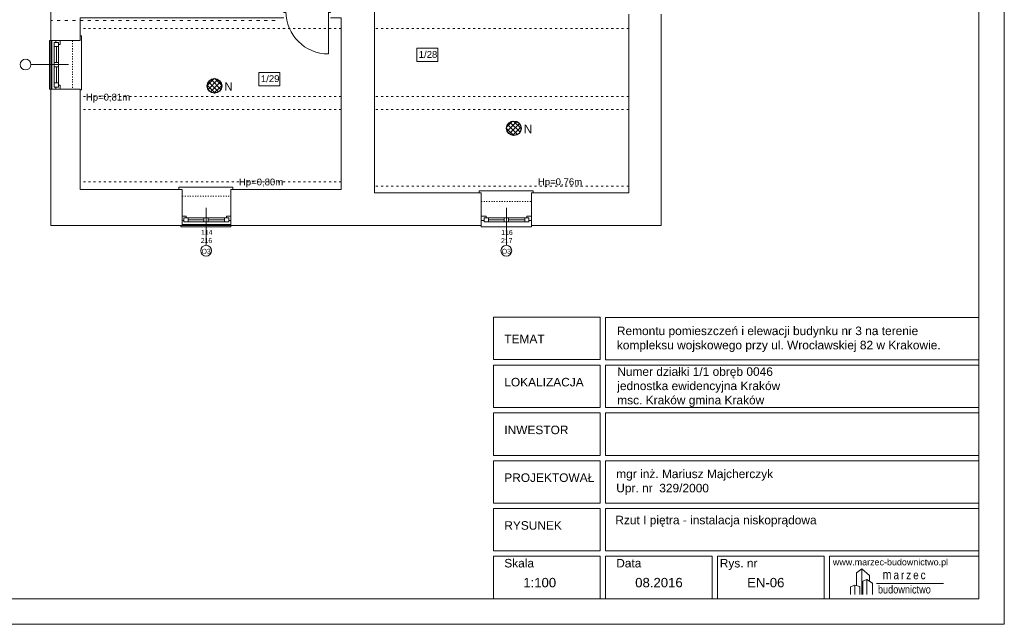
# Model space of a CAD drawing. Header units: centimetres. Extents: x 74448 to 96987, y -37016 to -10817.
# Tile 138 of 174: x 80557 to 82866, y -24042 to -22625. Entities that reach past the tile are written whole.
import ezdxf

# ---------------------------------------------------------------- set-up
doc = ezdxf.new("R2010")
doc.units = ezdxf.units.CM
doc.header["$LTSCALE"] = 0.02
doc.linetypes.add('ACAD_ISO03W100', pattern=[30, 12, -18])
doc.layers.get('0').update_dxf_attribs({"color": 8, "lineweight": 13})
for name, color, linetype, lineweight in [('_AUDIO', 7, 'Continuous', 18), ('_pk_tabelka', 7, 'Continuous', 15), ('LINIE PRZEKROJOWE', 8, 'Continuous', 13), ('OPISY', 8, 'Continuous', 13), ('stolarka', 8, 'Continuous', 13), ('STREFY POZ', 8, 'Continuous', 13), ('WIDOK', 8, 'Continuous', 13)]:
    doc.layers.add(name, color=color, linetype=linetype, lineweight=lineweight)
doc.styles.add('ARCH. STANDARD', font='arial.ttf')
doc.styles.get("Standard").update_dxf_attribs({"font": 'arial.ttf', "height": 12})
doc.styles.add('Tomasz_W legenda', font='TCM_____.TTF')

# ---------------------------------------------------------------- blocks, each defined once
blk = doc.blocks.new('*U3')
at = {"layer": 'stolarka', "transparency": 33554684}
blk.add_lwpolyline([(5, 0), (5, 95)], dxfattribs=at)
for points in [[(0, 2.5), (0, -2.5), (5, -2.5), (5, 2.5)], [(100, -2.5), (105, -2.5), (105, 2.5), (100, 2.5)]]:
    blk.add_lwpolyline(points, close=True, dxfattribs=at)
blk.add_arc((5, 0), 95, 0, 90, dxfattribs=at)
blk = doc.blocks.new('A$C2559252F')
at = {"lineweight": 9}
for p, q in [((-20.01, 3.95), (-18.01, 5.47)), ((-20.01, -0.88), (-20.01, 3.95)), ((-18.01, 5.47), (-15.17, 2.98)), ((-18.01, 5.47), (-18.01, -4.14)), ((-17.65, 0.81), (-16.1, 1.39)), ((-17.65, -4.14), (-17.65, 0.81)), ((-16.1, 1.39), (-13.97, 0.07)), ((-16.1, 1.39), (-16.1, -4.14)), ((-15.17, 2.98), (-15.17, 0.81)), ((-13.97, 0.07), (-13.97, -4.14)), ((-12.57, 0), (12.57, 0)), ((-20.67, -0.7), (-20.67, -4.14))]:
    blk.add_line(p, q, dxfattribs=at)
blk.add_lwpolyline([(-22.28, -4.14), (-22.28, -1.29), (-20.67, -0.7), (-18.79, -1.2), (-18.79, -4.14)], dxfattribs=at)
at = {"lineweight": 9, "attachment_point": 1}
for s, insert, char_height, width in [('{\\fTechnic|b0|i0|c2|p2;\\H1.1667x;m\\H0.57141x; \\H1.6001x;a\\H0.62496x; \\H1.6001x;r\\H0.62496x; \\H1.6001x;z\\H0.62496x; \\H1.6001x;e\\H0.62496x; \\H1.6001x;c}', (-10.22, 5.04), 3, 25.2165), ('{\\fTechnic|b0|i0|c2|p2;\\H0.25x;budownictwo}', (-11.99, -0.78), 12, 32.0979)]:
    blk.add_mtext(s, dxfattribs=dict(at, insert=insert, char_height=char_height, width=width))

msp = doc.modelspace()

# ---------------------------------------------------------------- hatches: boundary and pattern name
at = {"layer": '_AUDIO'}
h = msp.add_hatch(dxfattribs=at)
h.set_pattern_fill('ANSI37', color=256, scale=2.5)
h.set_pattern_definition([(45, (-5808.598, -5750.248), (-5.6126601, 5.6126601), []), (135, (-5808.598, -5750.248), (-5.6126601, -5.6126601), [])])
h.paths.add_polyline_path([(81030.6, -22780.2, 1), (80996.6, -22780.2, 1)])
h = msp.add_hatch(dxfattribs=at)
h.set_pattern_fill('ANSI37', color=256, scale=2.5)
h.set_pattern_definition([(45, (-5798.748, -5798.748), (-5.6126601, 5.6126601), []), (135, (-5798.748, -5798.748), (-5.6126601, -5.6126601), [])])
h.paths.add_polyline_path([(81732.7, -22879.5, 1), (81698.7, -22879.5, 1)])

# ---------------------------------------------------------------- linework, layer by layer
for points in [[(80699, -22789.6), (80701.9, -22789.6), (80701.9, -22663), (80701.9, -22662.9), (80699, -22662.9)], [(80630, -22788.2), (80627, -22788.2), (80627, -22674.2), (80630, -22674.2)], [(81052, -23022.8), (81057, -23022.8), (81057, -23017.8), (80930.4, -23017.8), (80930.3, -23017.8), (80930.3, -23022.8)], [(81757, -23031.1), (81761, -23031.1), (81761, -23026.1), (81634.4, -23026.1), (81634.3, -23026.1), (81634.3, -23031.1)], [(81052, -23107.1), (81052, -23110.1), (80935, -23110.1), (80935, -23107.1)], [(81757, -23107.1), (81757, -23110.1), (81639, -23110.1), (81639, -23107.1)]]:
    msp.add_lwpolyline(points)
at = {"layer": '_AUDIO', "lineweight": 30}
for centre in [(81013.6, -22780.2), (81715.7, -22879.5)]:
    msp.add_circle(centre, 17, dxfattribs=at)
at = {"layer": '_pk_tabelka', "color": 7, "ltscale": 3}
for p, q in [((82865.7, -19841.8), (82865.7, -24041.8)), ((82805.7, -19901.8), (82805.7, -23981.8)), ((82805.7, -23981.8), (74705.7, -23981.8)), ((82865.7, -24041.8), (74455.7, -24041.8))]:
    msp.add_line(p, q, dxfattribs=at)
for points in [[(81668.2, -23421.7), (81918.2, -23421.7), (81918.2, -23322.2), (81668.2, -23322.2)], [(81930.7, -23422.2), (82805.7, -23422.2), (82805.7, -23322.7), (81930.7, -23322.7)], [(81668.2, -23534.1), (81918.2, -23534.1), (81918.2, -23434.7), (81668.2, -23434.7)], [(81930.7, -23534.1), (82805.7, -23534.1), (82805.7, -23434.7), (81930.7, -23434.7)], [(81668.2, -23646), (81918.2, -23646), (81918.2, -23546.6), (81668.2, -23546.6)], [(81930.7, -23646), (82805.7, -23646), (82805.7, -23546.6), (81930.7, -23546.6)], [(81668.2, -23758), (81918.2, -23758), (81918.2, -23658.5), (81668.2, -23658.5)], [(81930.7, -23758), (82805.7, -23758), (82805.7, -23658.5), (81930.7, -23658.5)], [(81668.2, -23869.9), (81918.2, -23869.9), (81918.2, -23770.5), (81668.2, -23770.5)], [(81930.7, -23869.9), (82805.7, -23869.9), (82805.7, -23770.5), (81930.7, -23770.5)], [(81668.2, -23981.8), (81918.2, -23981.8), (81918.2, -23882.4), (81668.2, -23882.4)], [(81930.7, -23981.8), (82180.7, -23981.8), (82180.7, -23882.4), (81930.7, -23882.4)], [(82193.2, -23981.8), (82443.2, -23981.8), (82443.2, -23882.4), (82193.2, -23882.4)], [(82455.7, -23981.8), (82805.7, -23981.8), (82805.7, -23882.4), (82455.7, -23882.4)]]:
    msp.add_lwpolyline(points, close=True, dxfattribs=at)
at = {"layer": 'LINIE PRZEKROJOWE'}
for points in [[(80630, -22674.2), (80630, -22571.1)], [(81639, -23031.1), (81389, -23031.1), (81389, -22589.1)], [(80699, -22620.8), (80699, -22674.2), (80630, -22674.2)], [(80699, -22663.8), (80699, -22620.8), (81175.9, -22620.8)], [(81285.9, -22620.8), (81311, -22620.8), (81311, -23022.8), (81069, -23022.8)], [(81985, -22612.1), (81985, -22808.1)], [(82061, -22612.1), (82061, -22808.1)], [(80630, -22671.2), (80630, -22788.2)], [(80632, -22674.2), (80632, -22788.2)], [(80706, -23107.1), (80630, -23107.1), (80630, -22788.2)], [(80699, -22788.2), (80630, -22788.2)], [(80938, -23022.7), (80699, -23022.8), (80699, -22788.2)], [(81985, -22808.1), (81985, -23031.1), (81757, -23031.1)], [(82061, -22808.1), (82061, -23107.1)], [(80938, -23022.8), (80938, -23107.1)], [(81294, -23022.8), (81052, -23022.8), (81052, -23107.1)], [(81639, -23031.1), (81483, -23031.1)], [(81639, -23031.1), (81639, -23107.1)], [(81985, -23031.1), (81757, -23031.1)], [(81985, -23031.1), (81757, -23031.1), (81757, -23107.1)], [(80706, -23107.1), (80938, -23107.1)], [(81052, -23105.1), (80938, -23105.1)], [(81052, -23107.1), (80938, -23107.1)], [(81045, -23107.1), (81639, -23107.1)], [(81757, -23107.1), (82061, -23107.1)]]:
    msp.add_lwpolyline(points, dxfattribs=at)
at = {"layer": 'OPISY'}
for points in [[(81488.1, -22691.7), (81537.3, -22691.7), (81537.3, -22723), (81488.1, -22723)], [(81118, -22748.6), (81167.1, -22748.6), (81167.1, -22779.8), (81118, -22779.8)]]:
    msp.add_lwpolyline(points, close=True, dxfattribs=at)
for points in [[(80583.2, -22730.2), (80671.3, -22730.2)], [(80994, -23153.8), (80994, -23065.7)], [(81698, -23153.8), (81698, -23065.7)]]:
    msp.add_lwpolyline(points, dxfattribs=at)
for centre in [(80570.5, -22730.2), (80994, -23166.5), (81698, -23166.5)]:
    msp.add_circle(centre, 12.7, dxfattribs=at)
at = {"layer": 'stolarka'}
for points in [[(80638, -22688.2), (80638, -22678.2), (80648, -22678.2), (80648, -22688.2)], [(80638, -22735.2), (80638, -22725.2), (80648, -22725.2), (80648, -22735.2)], [(80638, -22783.2), (80638, -22773.2), (80648, -22773.2), (80648, -22783.2)], [(80952, -23099.1), (80942, -23099.1), (80942, -23089.1), (80952, -23089.1)], [(80999, -23099.1), (80989, -23099.1), (80989, -23089.1), (80999, -23089.1)], [(81047, -23099.1), (81037, -23099.1), (81037, -23089.1), (81047, -23089.1)], [(81656, -23099.1), (81646, -23099.1), (81646, -23089.1), (81656, -23089.1)], [(81703, -23099.1), (81693, -23099.1), (81693, -23089.1), (81703, -23089.1)], [(81751, -23099.1), (81741, -23099.1), (81741, -23089.1), (81751, -23089.1)]]:
    msp.add_lwpolyline(points, close=True, dxfattribs=at)
for points in [[(80638, -22783.2), (80638, -22679.2)], [(80641.6, -22678.2), (80641.6, -22674.2)], [(80643, -22725.2), (80643, -22688.2)], [(80651.6, -22674.2), (80651.6, -22683.2), (80648, -22683.2)], [(80648, -22783.2), (80648, -22679.2)], [(80643, -22773.2), (80643, -22735.2)], [(80648, -22778.2), (80651.6, -22778.2), (80651.6, -22788.2), (80641.6, -22788.2), (80641.6, -22783.2)], [(80938, -23085.4), (80947, -23085.4), (80947, -23089.1)], [(81042, -23089.1), (81042, -23085.4), (81052, -23085.4), (81052, -23095.4), (81047, -23095.4)], [(81639, -23085.4), (81651, -23085.4), (81651, -23089.1)], [(81746, -23089.1), (81746, -23085.4), (81757, -23085.4), (81757, -23095.4), (81751, -23095.4)], [(80942, -23095.4), (80938, -23095.4)], [(81047, -23089.1), (80943, -23089.1)], [(81047, -23099.1), (80943, -23099.1)], [(80989, -23094.1), (80952, -23094.1)], [(81037, -23094.1), (80999, -23094.1)], [(81646, -23095.4), (81639, -23095.4)], [(81751, -23089.1), (81647, -23089.1)], [(81751, -23099.1), (81647, -23099.1)], [(81693, -23094.1), (81656, -23094.1)], [(81741, -23094.1), (81703, -23094.1)]]:
    msp.add_lwpolyline(points, dxfattribs=at)
at = {"layer": 'STREFY POZ', "linetype": 'ACAD_ISO03W100', "ltscale": 30}
msp.add_lwpolyline([(81155.6, -22627.1), (80630, -22627.1)], dxfattribs=at)
at = {"layer": 'WIDOK', "linetype": 'ACAD_ISO03W100', "ltscale": 20}
for points in [[(81311, -22646.1), (80699, -22646.1)], [(81985, -22646.1), (81389, -22646.1)], [(81311, -22805.4), (80699, -22805.4)], [(81985, -22805.4), (81389, -22805.4)], [(81311, -22835.4), (80699, -22835.4)], [(81985, -22835.4), (81389, -22835.4)], [(81311, -23005), (80699, -23005)], [(81985, -23015.4), (81389, -23015.4)]]:
    msp.add_lwpolyline(points, dxfattribs=at)
at = {"layer": 'WIDOK', "linetype": 'ACAD_ISO03W100', "ltscale": 10}
for points in [[(80681, -22674.2), (80681, -22788.2)], [(80938, -23038.8), (81052, -23038.8)], [(81639, -23051.1), (81756, -23051.1)]]:
    msp.add_lwpolyline(points, dxfattribs=at)

# ---------------------------------------------------------------- block references
at = {"layer": '_pk_tabelka', "color": 0, "xscale": 6.25, "yscale": 6.25, "zscale": 12.5}
msp.add_blockref('A$C2559252F', (82644.2, -23945.9), dxfattribs=at)
at = {"layer": 'stolarka', "transparency": 33554684, "xscale": 1.0476201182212, "yscale": 1.0476201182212, "zscale": 1.0476201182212, "rotation": 180}
msp.add_blockref('*U3', (81285.9, -22605.8), dxfattribs=at)

# ---------------------------------------------------------------- texts
at = {"layer": '_AUDIO', "char_height": 20, "width": 16.573, "attachment_point": 1, "style": 'Tomasz_W legenda'}
for insert in [(81036.9, -22771.7), (81739.1, -22871)]:
    msp.add_mtext('N', dxfattribs=dict(at, insert=insert))
at = {"layer": '_pk_tabelka', "color": 7, "style": 'ARCH. STANDARD'}
for s, height, p in [('TEMAT', 19.99, (81693.2, -23383.1)), ('LOKALIZACJA', 19.988, (81693.2, -23484.4)), ('INWESTOR', 19.99, (81693.2, -23596.3)), ('PROJEKTOWAŁ', 19.988, (81693.2, -23708.2)), ('RYSUNEK', 19.99, (81693.2, -23820.2))]:
    msp.add_text(s, height=height, dxfattribs=at).set_placement(p)
at = {"layer": '_pk_tabelka', "color": 7, "lineweight": 13, "insert": (81957.2, -23344.2), "char_height": 20, "width": 828.736, "attachment_point": 1, "style": 'ARCH. STANDARD'}
msp.add_mtext('{\\C0;Remontu pomieszczeń i elewacji budynku nr 3 na terenie kompleksu wojskowego przy ul. Wrocławskiej 82 w Krakowie.\\H1.2565x; }', dxfattribs=at)
at = {"layer": '_pk_tabelka', "color": 7, "lineweight": 13, "attachment_point": 1}
for s, insert, char_height, width in [('{\\C0;Numer działki 1/1 obręb 0046 \\Pjednostka ewidencyjna Kraków\\Pmsc. Kraków gmina Kraków}', (81958.1, -23439.7), 20, 982.933), ('mgr inż.{\\fArial|b0|i0|c238|p34; Mariusz Majcherczyk\\PUpr. nr  329/2000}', (81955.7, -23679.3), 20, 982.933), ('Rzut I piętra - instalacja niskoprądowa', (81953.5, -23787.5), 20, 752.303), ('Skala', (81693.2, -23888.6), 20, 982.933), ('Data', (81955.7, -23888.6), 20, 982.933), ('Rys. nr\\P^I', (82198.5, -23888.6), 20, 982.933), ('www.marzec-budownictwo.pl', (82463.7, -23888.6), 15, 982.933)]:
    msp.add_mtext(s, dxfattribs=dict(at, insert=insert, char_height=char_height, width=width))
at = {"layer": '_pk_tabelka', "color": 7, "char_height": 22.05, "width": 15.335, "attachment_point": 1}
for s, insert in [('1:100', (81737.7, -23933.1)), ('08.2016', (82000.2, -23933.1))]:
    msp.add_mtext(s, dxfattribs=dict(at, insert=insert))
at = {"layer": '_pk_tabelka', "insert": (82262.7, -23933.1), "char_height": 22.05, "width": 15.335, "attachment_point": 1}
msp.add_mtext('EN-06', dxfattribs=at)
at = {"layer": 'OPISY', "ltscale": 0.15}
for s, p in [('Hp=0,81m', (80712.1, -22814.6)), ('Hp=0,80m', (81071, -23013.4)), ('Hp=0,76m', (81772, -23012.9))]:
    msp.add_text(s, height=16, dxfattribs=at).set_placement(p)
at = {"layer": 'OPISY'}
for s, insert, char_height, width, attachment_point in [('{\\fArial|b0|i0|c238|p34;1/28}', (81492.6, -22698.5), 16, 260.963, 1), ('{\\fArial|b0|i0|c238|p34;1/29}', (81122.5, -22755.3), 16, 260.963, 1), ('\\pi-3.6114;O3', (80986.9, -23173.8), 11.574, 12.831, 7), ('\\pi-3.6114;O3', (81690.9, -23173.8), 11.574, 12.831, 7)]:
    msp.add_mtext(s, dxfattribs=dict(at, insert=insert, char_height=char_height, width=width, attachment_point=attachment_point))
at = {"layer": 'stolarka', "char_height": 11.574, "width": 12.831, "attachment_point": 7}
for s, insert in [('\\pi-5.8023;114\\P\\pi-6.4654;216', (80987.9, -23148.6)), ('\\pi-5.822;116\\P\\pi-6.4694;217', (81691.9, -23148.6))]:
    msp.add_mtext(s, dxfattribs=dict(at, insert=insert))

doc.saveas('drawing.dxf')
